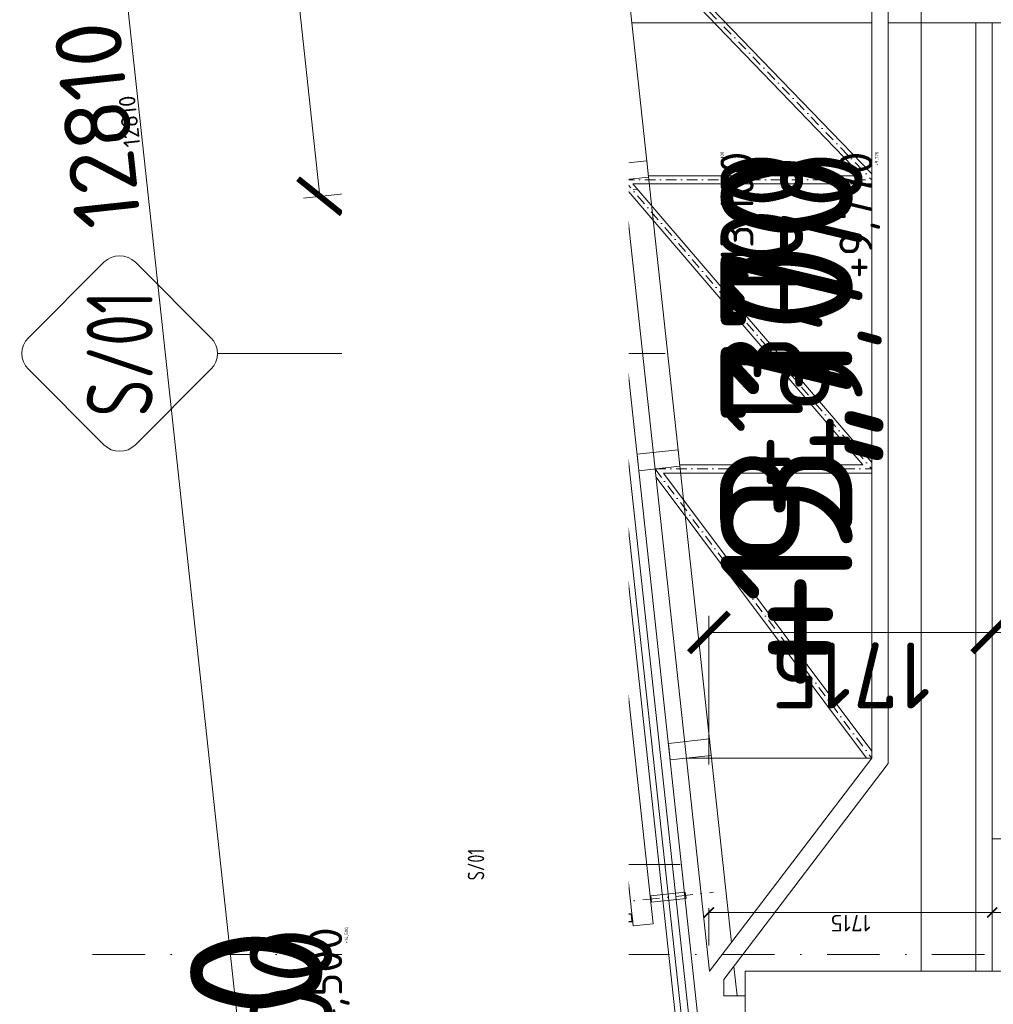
# Model space of a CAD drawing. Header units: millimetres. Extents: x -15830 to 4680139, y -28864 to 2281735.
# Tile 59 of 256: x 115737 to 121630, y 93982 to 99942. Entities that reach past the tile are written whole.
import ezdxf
from ezdxf import colors
from ezdxf.entities.mleader import LeaderData, LeaderLine
from ezdxf.enums import TextEntityAlignment as Align
from ezdxf.math import Vec2, Vec3

# ---------------------------------------------------------------- set-up
doc = ezdxf.new("R2010")
doc.units = ezdxf.units.MM
doc.linetypes.add('CENTERX2', pattern=[101.6, 63.5, -12.7, 12.7, -12.7])
doc.linetypes.add('DASHDOT', pattern=[25.4, 12.7, -6.35, 0, -6.35])
for name, color, linetype in [('0 @ 1', 7, 'Continuous'), ('0 @ 10', 7, 'Continuous'), ('0 @ 100', 7, 'Continuous'), ('0 @ 250 (1)', 7, 'Continuous'), ('0 @ 250 (2)', 7, 'Continuous'), ('0 @ 400', 7, 'Continuous'), ('NWT_UT_ZARIZENI', 4, 'Continuous')]:
    doc.layers.add(name, color=color, linetype=linetype)
for name, color, linetype, lineweight in [('A99_FVE_řez', 6, 'Continuous', 5), ('A99_N_kce-pohl', 1, 'Continuous', 9), ('A99_N_kce-rez-sil', 6, 'Continuous', 18), ('A99_N_koty-200', 5, 'Continuous', 5), ('A99_N_koty-200 @ 200', 5, 'Continuous', 5), ('A99_N_koty-200 @ 50', 5, 'Continuous', 5), ('A99_N_koty-200-vysk', 6, 'Continuous', 9), ('A99_N_sraf', 252, 'Continuous', 0), ('A99_N_txt-popis-50', 240, 'Continuous', 9), ('A99_N_txt-popis-50 @ 200', 240, 'Continuous', 9), ('A99_N_txt-popis-50 @ 50', 240, 'Continuous', 9), ('A99_N_znaceni 200', 5, 'Continuous', 5), ('A99_N_znaceni 50', 5, 'Continuous', 5), ('A99_S_kce-pohl', 7, 'Continuous', 5), ('A99_S_kce-rez-sil', 7, 'Continuous', 15), ('A99_S_osy', 1, 'CENTERX2', 5)]:
    doc.layers.add(name, color=color, linetype=linetype, lineweight=lineweight)
doc.styles.add('A99_kota', font='isocpeur.ttf', dxfattribs={"height": 2})
doc.styles.add('A99_popis', font='isocpeur.ttf')
doc.linetypes.add('IZOLACE', pattern='A,0.00254,-2.54,[134,ltypeshp.shx,S=2.54,R=0,X=-2.54,Y=0],-5.08,[134,ltypeshp.shx,S=2.54,R=180,X=2.54,Y=0],-2.54', length=10.16254)
doc.dimstyles.new('A99_kota_200 new', dxfattribs={"dimscale": 200, "dimtxt": 2, "dimasz": 1.2, "dimexe": 0.5, "dimexo": 1.5, "dimgap": 0.3, "dimtad": 1, "dimdec": 0, "dimzin": 3, "dimdsep": 46, "dimtxsty": 'A99_kota', "dimblk": 'ARCHTICK', "dimcen": 2.5, "dimazin": 2, "dimtfac": 0.75, "dimtdec": 0, "dimtmove": 2, "dimatfit": 0, "dimfxl": 0, "dimtolj": 1, "dimtzin": 0, "dimlwd": 5, "dimlwe": 5, "dimarcsym": 0})

# ---------------------------------------------------------------- blocks, each defined once
blk = doc.blocks.new('_ArchTick')
at = {"color": 0, "linetype": 'ByBlock', "const_width": 0.15}
blk.add_lwpolyline([(-0.5, -0.5), (0.5, 0.5)], dxfattribs=at)
blk = doc.blocks.new('*D353')
at = {"layer": 'A99_N_koty-200', "color": 0, "linetype": 'Continuous', "lineweight": 5, "transparency": 16777216}
for p, q in [((121624, 96233.3), (121624, 96333.3)), ((123124, 96233.3), (123124, 96333.3)), ((121624, 96233.3), (123124, 96233.3))]:
    blk.add_line(p, q, dxfattribs=at)
at = {"layer": 'Defpoints', "color": 0, "linetype": 'Continuous', "transparency": 16777216}
for p in [(121624, 96233.3), (123124, 96233.3), (123124, 96233.3)]:
    blk.add_point(p, dxfattribs=at)
at = {"layer": 'A99_N_koty-200', "color": 0, "linetype": 'Continuous', "lineweight": 5, "transparency": 16777216, "xscale": 240, "yscale": 240, "zscale": 240, "rotation": 180}
blk.add_blockref('_ArchTick', (121624, 96233.3), dxfattribs=at)
at = {"layer": 'A99_N_koty-200', "color": 0, "linetype": 'Continuous', "lineweight": 5, "transparency": 16777216, "xscale": 240, "yscale": 240, "zscale": 240}
blk.add_blockref('_ArchTick', (123124, 96233.3), dxfattribs=at)
at = {"layer": 'A99_N_koty-200', "color": 0, "linetype": 'Continuous', "transparency": 16777216, "insert": (122444, 95898.3), "char_height": 400, "attachment_point": 5, "rotation": 180, "style": 'A99_kota'}
blk.add_mtext('\\A1;1500', dxfattribs=at)
blk = doc.blocks.new('*D354')
at = {"layer": 'A99_N_koty-200', "color": 0, "linetype": 'Continuous', "lineweight": 5, "transparency": 16777216}
for p, q in [((121624, 94738.3), (121624, 94513.3)), ((123124, 94738.3), (123124, 94513.3)), ((121624, 94538.3), (123124, 94538.3))]:
    blk.add_line(p, q, dxfattribs=at)
at = {"layer": 'Defpoints', "color": 0, "linetype": 'Continuous', "transparency": 16777216}
for p in [(121624, 96233.3), (123124, 96233.3), (123124, 94538.3)]:
    blk.add_point(p, dxfattribs=at)
at = {"layer": 'A99_N_koty-200', "color": 0, "linetype": 'Continuous', "lineweight": 5, "transparency": 16777216, "xscale": 60, "yscale": 60, "zscale": 60, "rotation": 180}
blk.add_blockref('_ArchTick', (121624, 94538.3), dxfattribs=at)
at = {"layer": 'A99_N_koty-200', "color": 0, "linetype": 'Continuous', "lineweight": 5, "transparency": 16777216, "xscale": 60, "yscale": 60, "zscale": 60}
blk.add_blockref('_ArchTick', (123124, 94538.3), dxfattribs=at)
at = {"layer": 'A99_N_koty-200', "color": 0, "linetype": 'Continuous', "transparency": 16777216, "insert": (122374, 94473.3), "char_height": 100, "attachment_point": 5, "rotation": 180, "style": 'A99_kota'}
blk.add_mtext('\\A1;1500', dxfattribs=at)
blk = doc.blocks.new('*D357')
at = {"layer": 'A99_N_koty-200', "color": 0, "linetype": 'Continuous', "lineweight": 5, "transparency": 16777216}
for p, q in [((119909, 95433.3), (119909, 96333.3)), ((121624, 95433.3), (121624, 96333.3)), ((121624, 96233.3), (119909, 96233.3))]:
    blk.add_line(p, q, dxfattribs=at)
at = {"layer": 'Defpoints', "color": 0, "linetype": 'Continuous', "transparency": 16777216}
for p in [(119909, 96233.3), (119909, 93333.3), (121624, 93333.3)]:
    blk.add_point(p, dxfattribs=at)
at = {"layer": 'A99_N_koty-200', "color": 0, "linetype": 'Continuous', "lineweight": 5, "transparency": 16777216, "xscale": 240, "yscale": 240, "zscale": 240, "rotation": 180}
blk.add_blockref('_ArchTick', (119909, 96233.3), dxfattribs=at)
at = {"layer": 'A99_N_koty-200', "color": 0, "linetype": 'Continuous', "lineweight": 5, "transparency": 16777216, "xscale": 240, "yscale": 240, "zscale": 240}
blk.add_blockref('_ArchTick', (121624, 96233.3), dxfattribs=at)
at = {"layer": 'A99_N_koty-200', "color": 0, "linetype": 'Continuous', "transparency": 16777216, "insert": (120766.5, 95973.3), "char_height": 400, "attachment_point": 5, "rotation": 180, "style": 'A99_kota'}
blk.add_mtext('\\A1;1715', dxfattribs=at)
blk = doc.blocks.new('*D358')
at = {"layer": 'A99_N_koty-200', "color": 0, "linetype": 'Continuous', "lineweight": 5, "transparency": 16777216}
for p, q in [((119909, 94338.3), (119909, 94563.3)), ((121624, 94538.3), (119909, 94538.3)), ((121624, 94338.3), (121624, 94563.3))]:
    blk.add_line(p, q, dxfattribs=at)
at = {"layer": 'Defpoints', "color": 0, "linetype": 'Continuous', "transparency": 16777216}
for p in [(119909, 94538.3), (119909, 93333.3), (121624, 93333.3)]:
    blk.add_point(p, dxfattribs=at)
at = {"layer": 'A99_N_koty-200', "color": 0, "linetype": 'Continuous', "lineweight": 5, "transparency": 16777216, "xscale": 60, "yscale": 60, "zscale": 60, "rotation": 180}
blk.add_blockref('_ArchTick', (119909, 94538.3), dxfattribs=at)
at = {"layer": 'A99_N_koty-200', "color": 0, "linetype": 'Continuous', "lineweight": 5, "transparency": 16777216, "xscale": 60, "yscale": 60, "zscale": 60}
blk.add_blockref('_ArchTick', (121624, 94538.3), dxfattribs=at)
at = {"layer": 'A99_N_koty-200', "color": 0, "linetype": 'Continuous', "transparency": 16777216, "insert": (120766.5, 94473.3), "char_height": 100, "attachment_point": 5, "rotation": 180, "style": 'A99_kota'}
blk.add_mtext('\\A1;1715', dxfattribs=at)
blk = doc.blocks.new('*U60')
at = {"color": 0, "linetype": 'ByBlock', "lineweight": -2, "style": 'A99_kota'}
blk.add_attdef('POPIS', text='', height=2, rotation=360, dxfattribs=at).set_placement((9.2, 5.85), align=Align.BOTTOM_RIGHT)
blk.add_attdef('VYSKA', text='', height=2, rotation=360, dxfattribs=at).set_placement((9.2, 4.6), align=Align.TOP_RIGHT)
blk = doc.blocks.new('*U748')
at = {"layer": 'A99_N_koty-200-vysk', "lineweight": 5}
ref = blk.add_blockref('*U60', (118394, 106993.3), dxfattribs=dict(at, xscale=200, yscale=200, zscale=200, rotation=90.00000000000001))
ref.add_attrib('VYSKA', '+14,500', dxfattribs={"layer": '0 @ 400', "color": 0, "linetype": 'ByBlock', "lineweight": -2, "height": 800, "rotation": 90, "style": 'A99_kota'}).set_placement((116768.7, 94448.3), align=Align.TOP_RIGHT)
ref = blk.add_blockref('*U60', (118394, 106993.3), dxfattribs=dict(at, xscale=200, yscale=200, zscale=200, rotation=90.00000000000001))
ref.add_attrib('VYSKA', '+14,500', dxfattribs={"layer": '0 @ 250 (1)', "color": 0, "linetype": 'ByBlock', "lineweight": -2, "height": 500, "rotation": 90, "style": 'A99_kota'}).set_placement((117128.7, 94448.3), align=Align.TOP_RIGHT)
ref = blk.add_blockref('*U60', (118394, 106993.3), dxfattribs=dict(at, xscale=200, yscale=200, zscale=200, rotation=90.00000000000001))
ref.add_attrib('VYSKA', '+14,500', dxfattribs={"layer": '0 @ 250 (2)', "color": 0, "linetype": 'ByBlock', "lineweight": -2, "height": 500, "rotation": 90, "style": 'A99_kota'}).set_placement((117128.7, 94448.3), align=Align.TOP_RIGHT)
ref = blk.add_blockref('*U60', (118394, 106993.3), dxfattribs=dict(at, xscale=200, yscale=200, zscale=200, rotation=90.00000000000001))
ref.add_attrib('VYSKA', '+14,500', dxfattribs={"layer": '0 @ 100', "color": 0, "linetype": 'ByBlock', "lineweight": -2, "height": 200, "rotation": 90, "style": 'A99_kota'}).set_placement((117488.7, 94448.3), align=Align.TOP_RIGHT)
ref = blk.add_blockref('*U60', (118394, 106993.3), dxfattribs=dict(at, xscale=200, yscale=200, zscale=200, rotation=90.00000000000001))
ref.add_attrib('VYSKA', '+14,500', dxfattribs={"layer": '0 @ 1', "color": 0, "linetype": 'ByBlock', "lineweight": -2, "height": 2, "rotation": 90, "style": 'A99_kota'}).set_placement((117726.3, 94448.3), align=Align.TOP_RIGHT)
ref = blk.add_blockref('*U60', (118394, 106993.3), dxfattribs=dict(at, xscale=200, yscale=200, zscale=200, rotation=90.00000000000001))
ref.add_attrib('VYSKA', '+14,500', dxfattribs={"layer": '0 @ 10', "color": 0, "linetype": 'ByBlock', "lineweight": -2, "height": 20, "rotation": 90, "style": 'A99_kota'}).set_placement((117704.7, 94448.3), align=Align.TOP_RIGHT)
blk = doc.blocks.new('*U64')
at = {"color": 0, "linetype": 'ByBlock', "lineweight": -2, "style": 'A99_kota'}
blk.add_attdef('POPIS', text='', height=2, rotation=360, dxfattribs=at).set_placement((9.2, 5.5), align=Align.BOTTOM_RIGHT)
blk.add_attdef('VYSKA', text='', height=2, rotation=360, dxfattribs=at).set_placement((9.2, 4.25), align=Align.TOP_RIGHT)
blk = doc.blocks.new('*U750')
at = {"layer": 'A99_N_koty-200-vysk', "lineweight": 5}
ref = blk.add_blockref('*U64', (123124, 89843.3), dxfattribs=dict(at, xscale=200, yscale=200, zscale=200, rotation=90.00000000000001))
ref.add_attrib('VYSKA', '+9,770', dxfattribs={"layer": '0 @ 250 (1)', "color": 0, "linetype": 'ByBlock', "lineweight": -2, "height": 500, "rotation": 90, "style": 'A99_kota'}).set_placement((120338.7, 99143.3), align=Align.TOP_RIGHT)
ref = blk.add_blockref('*U64', (123124, 89843.3), dxfattribs=dict(at, xscale=200, yscale=200, zscale=200, rotation=90.00000000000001))
ref.add_attrib('VYSKA', '+9,770', dxfattribs={"layer": '0 @ 250 (2)', "color": 0, "linetype": 'ByBlock', "lineweight": -2, "height": 500, "rotation": 90, "style": 'A99_kota'}).set_placement((120338.7, 99143.3), align=Align.TOP_RIGHT)
ref = blk.add_blockref('*U64', (123124, 89843.3), dxfattribs=dict(at, xscale=200, yscale=200, zscale=200, rotation=90.00000000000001))
ref.add_attrib('VYSKA', '+9,770', dxfattribs={"layer": '0 @ 100', "color": 0, "linetype": 'ByBlock', "lineweight": -2, "height": 200, "rotation": 90, "style": 'A99_kota'}).set_placement((120698.7, 99143.3), align=Align.TOP_RIGHT)
ref = blk.add_blockref('*U64', (123124, 89843.3), dxfattribs=dict(at, xscale=200, yscale=200, zscale=200, rotation=90.00000000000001))
ref.add_attrib('VYSKA', '+9,770', dxfattribs={"layer": '0 @ 10', "color": 0, "linetype": 'ByBlock', "lineweight": -2, "height": 20, "rotation": 90, "style": 'A99_kota'}).set_placement((120914.7, 99143.3), align=Align.TOP_RIGHT)
ref = blk.add_blockref('*U64', (123124, 89843.3), dxfattribs=dict(at, xscale=200, yscale=200, zscale=200, rotation=90.00000000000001))
ref.add_attrib('VYSKA', '+9,770', dxfattribs={"layer": '0 @ 1', "color": 0, "linetype": 'ByBlock', "lineweight": -2, "height": 2, "rotation": 90, "style": 'A99_kota'}).set_placement((120936.3, 99143.3), align=Align.TOP_RIGHT)
ref = blk.add_blockref('*U64', (123124, 89843.3), dxfattribs=dict(at, xscale=200, yscale=200, zscale=200, rotation=90.00000000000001))
ref.add_attrib('VYSKA', '+9,770', dxfattribs={"layer": '0 @ 400', "color": 0, "linetype": 'ByBlock', "lineweight": -2, "height": 800, "rotation": 90, "style": 'A99_kota'}).set_placement((119978.7, 99143.3), align=Align.TOP_RIGHT)
blk = doc.blocks.new('*U35')
at = {"color": 0, "linetype": 'ByBlock', "lineweight": -2, "style": 'A99_kota'}
for tag, p in [('VYSKA', (9.2, 7.75)), ('POPIS', (9.2, 4.5))]:
    blk.add_attdef(tag, text='', height=2, dxfattribs=at).set_placement(p, align=Align.TOP_RIGHT)
blk = doc.blocks.new('*U752')
at = {"layer": 'A99_N_koty-200-vysk', "lineweight": 5}
ref = blk.add_blockref('*U35', (119794, 89843.3), dxfattribs=dict(at, xscale=200, yscale=200, zscale=200, rotation=90.00000000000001))
ref.add_attrib('VYSKA', '+13,100', dxfattribs={"layer": '0 @ 1', "color": 0, "linetype": 'ByBlock', "lineweight": -2, "height": 2, "rotation": 90, "style": 'A99_kota'}).set_placement((119979.2, 99143.3), align=Align.TOP_RIGHT)
ref = blk.add_blockref('*U35', (119794, 89843.3), dxfattribs=dict(at, xscale=200, yscale=200, zscale=200, rotation=90.00000000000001))
ref.add_attrib('VYSKA', '+13,100', dxfattribs={"layer": '0 @ 10', "color": 0, "linetype": 'ByBlock', "lineweight": -2, "height": 20, "rotation": 90, "style": 'A99_kota'}).set_placement((119979.2, 99143.3), align=Align.TOP_RIGHT)
ref = blk.add_blockref('*U35', (119794, 89843.3), dxfattribs=dict(at, xscale=200, yscale=200, zscale=200, rotation=90.00000000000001))
ref.add_attrib('VYSKA', '+13,100', dxfattribs={"layer": '0 @ 100', "color": 0, "linetype": 'ByBlock', "lineweight": -2, "height": 200, "rotation": 90, "style": 'A99_kota'}).set_placement((119979.2, 99143.3), align=Align.TOP_RIGHT)
ref = blk.add_blockref('*U35', (119794, 89843.3), dxfattribs=dict(at, xscale=200, yscale=200, zscale=200, rotation=90.00000000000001))
ref.add_attrib('VYSKA', '+13,100', dxfattribs={"layer": '0 @ 250 (1)', "color": 0, "linetype": 'ByBlock', "lineweight": -2, "height": 500, "rotation": 90, "style": 'A99_kota'}).set_placement((119979.2, 99143.3), align=Align.TOP_RIGHT)
ref = blk.add_blockref('*U35', (119794, 89843.3), dxfattribs=dict(at, xscale=200, yscale=200, zscale=200, rotation=90.00000000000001))
ref.add_attrib('VYSKA', '+13,100', dxfattribs={"layer": '0 @ 250 (2)', "color": 0, "linetype": 'ByBlock', "lineweight": -2, "height": 500, "rotation": 90, "style": 'A99_kota'}).set_placement((119979.2, 99143.3), align=Align.TOP_RIGHT)
ref = blk.add_blockref('*U35', (119794, 89843.3), dxfattribs=dict(at, xscale=200, yscale=200, zscale=200, rotation=90.00000000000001))
ref.add_attrib('VYSKA', '+13,100', dxfattribs={"layer": '0 @ 400', "color": 0, "linetype": 'ByBlock', "lineweight": -2, "height": 800, "rotation": 90, "style": 'A99_kota'}).set_placement((119979.2, 99143.3), align=Align.TOP_RIGHT)
blk = doc.blocks.new('*U48')
at = {"color": 0}
for p, q in [((-0.721, 4.139), (-4.149, 0.711)), ((4.139, 0.711), (0.711, 4.139)), ((-4.149, -0.721), (-0.721, -4.149)), ((0.711, -4.149), (4.139, -0.721)), ((-0.005, -4.445), (-0.005, -24.78))]:
    blk.add_line(p, q, dxfattribs=at)
for centre, start, end in [((-0.005, 3.424), 45, 135), ((-3.433, -0.005), 135, 225), ((3.424, -0.005), 315, 45), ((-0.005, -3.433), 225, 315)]:
    blk.add_arc(centre, 1.012, start, end, dxfattribs=at)
at = {"color": 0, "linetype": 'ByBlock', "style": 'A99_popis', "width": 0.953108}
blk.add_attdef('SKLADBA', text='', height=3, rotation=0.0103, dxfattribs=at).set_placement((-2.863, -1.506), (2.855, -1.505), align=Align.FIT)
blk = doc.blocks.new('*U63')
at = {"color": 0}
for p, q in [((-0.72, 4.14), (-4.15, 0.71)), ((4.14, 0.71), (0.71, 4.14)), ((-4.15, -0.72), (-0.72, -4.15)), ((0.71, -4.15), (4.14, -0.72)), ((0, -4.45), (0, -37.06))]:
    blk.add_line(p, q, dxfattribs=at)
for centre, start, end in [((0, 3.42), 45, 135), ((-3.43, 0), 135, 225), ((3.42, 0), 315, 45), ((0, -3.43), 225, 315)]:
    blk.add_arc(centre, 1.01, start, end, dxfattribs=at)
at = {"color": 0, "linetype": 'ByBlock', "style": 'A99_popis', "width": 0.953108}
blk.add_attdef('SKLADBA', text='', height=3, rotation=0.0103, dxfattribs=at).set_placement((-2.86, -1.51), (2.86, -1.5), align=Align.FIT)
blk = doc.blocks.new('*D554')
at = {"layer": 'A99_N_koty-200', "color": 0, "linetype": 'Continuous', "lineweight": 5, "transparency": 16777216}
for p, q in [((117791.6, 104109), (116896.8, 104012)), ((117554.3, 98872.9), (116996.2, 104022.8)), ((118349.6, 98959.1), (117454.9, 98862.2))]:
    blk.add_line(p, q, dxfattribs=at)
at = {"layer": 'Defpoints', "color": 0, "linetype": 'Continuous', "transparency": 16777216}
for p in [(118591.9, 104195.7), (116996.2, 104022.8), (119184.7, 99049.6)]:
    blk.add_point(p, dxfattribs=at)
at = {"layer": 'A99_N_koty-200', "color": 0, "linetype": 'Continuous', "lineweight": 5, "transparency": 16777216, "xscale": 240, "yscale": 240, "zscale": 240}
for p, rotation in [((116996.2, 104022.8), 96.1848103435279), ((117554.3, 98872.9), 276.1848103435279)]:
    blk.add_blockref('_ArchTick', p, dxfattribs=dict(at, rotation=rotation))
at = {"layer": 'A99_N_koty-200', "color": 0, "linetype": 'Continuous', "transparency": 16777216, "insert": (117016.8, 101419.8), "char_height": 400, "attachment_point": 5, "rotation": 96.18481, "style": 'A99_kota'}
blk.add_mtext('\\A1;5180', dxfattribs=at)
blk = doc.blocks.new('*D555')
at = {"layer": 'A99_N_koty-200', "color": 0, "linetype": 'Continuous', "lineweight": 5, "transparency": 16777216}
for p, q in [((117195, 104044.3), (116971.4, 104020.1)), ((117554.3, 98872.9), (116996.2, 104022.8)), ((117753.1, 98894.5), (117529.4, 98870.2))]:
    blk.add_line(p, q, dxfattribs=at)
at = {"layer": 'Defpoints', "color": 0, "linetype": 'Continuous', "transparency": 16777216}
for p in [(118591.9, 104195.7), (116996.2, 104022.8), (119184.7, 99049.6)]:
    blk.add_point(p, dxfattribs=at)
at = {"layer": 'A99_N_koty-200', "color": 0, "linetype": 'Continuous', "lineweight": 5, "transparency": 16777216, "xscale": 60, "yscale": 60, "zscale": 60}
for p, rotation in [((116996.2, 104022.8), 96.1848103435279), ((117554.3, 98872.9), 276.1848103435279)]:
    blk.add_blockref('_ArchTick', p, dxfattribs=dict(at, rotation=rotation))
at = {"layer": 'A99_N_koty-200', "color": 0, "linetype": 'Continuous', "transparency": 16777216, "insert": (117210.6, 101440.9), "char_height": 100, "attachment_point": 5, "rotation": 96.18481, "style": 'A99_kota'}
blk.add_mtext('\\A1;5180', dxfattribs=at)
blk = doc.blocks.new('*D638')
at = {"layer": 'A99_N_koty-200', "color": 0, "linetype": 'Continuous', "lineweight": 5, "transparency": 16777216}
for p, q in [((116571.3, 105787.3), (115676.5, 105690.3)), ((117156, 92965.6), (115775.9, 105701.1)), ((117951.3, 93051.8), (117056.6, 92954.9))]:
    blk.add_line(p, q, dxfattribs=at)
at = {"layer": 'Defpoints', "color": 0, "linetype": 'Continuous', "transparency": 16777216}
for p in [(117573.8, 105895.9), (115775.9, 105701.1), (118953.9, 93160.5)]:
    blk.add_point(p, dxfattribs=at)
at = {"layer": 'A99_N_koty-200', "color": 0, "linetype": 'Continuous', "lineweight": 5, "transparency": 16777216, "xscale": 240, "yscale": 240, "zscale": 240}
for p, rotation in [((115775.9, 105701.1), 96.1848103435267), ((117156, 92965.6), 276.1848103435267)]:
    blk.add_blockref('_ArchTick', p, dxfattribs=dict(at, rotation=rotation))
at = {"layer": 'A99_N_koty-200', "color": 0, "linetype": 'Continuous', "transparency": 16777216, "insert": (116207.5, 99305.4), "char_height": 400, "attachment_point": 5, "rotation": 96.18481, "style": 'A99_kota'}
blk.add_mtext('\\A1;12810', dxfattribs=at)
blk = doc.blocks.new('*D639')
at = {"layer": 'A99_N_koty-200', "color": 0, "linetype": 'Continuous', "lineweight": 5, "transparency": 16777216}
for p, q in [((115974.7, 105722.6), (115751.1, 105698.4)), ((117156, 92965.6), (115775.9, 105701.1)), ((117354.8, 92987.2), (117131.2, 92962.9))]:
    blk.add_line(p, q, dxfattribs=at)
at = {"layer": 'Defpoints', "color": 0, "linetype": 'Continuous', "transparency": 16777216}
for p in [(117573.8, 105895.9), (115775.9, 105701.1), (118953.9, 93160.5)]:
    blk.add_point(p, dxfattribs=at)
at = {"layer": 'A99_N_koty-200', "color": 0, "linetype": 'Continuous', "lineweight": 5, "transparency": 16777216, "xscale": 60, "yscale": 60, "zscale": 60}
for p, rotation in [((115775.9, 105701.1), 96.1848103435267), ((117156, 92965.6), 276.1848103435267)]:
    blk.add_blockref('_ArchTick', p, dxfattribs=dict(at, rotation=rotation))
at = {"layer": 'A99_N_koty-200', "color": 0, "linetype": 'Continuous', "transparency": 16777216, "insert": (116401.3, 99326.4), "char_height": 100, "attachment_point": 5, "rotation": 96.18481, "style": 'A99_kota'}
blk.add_mtext('\\A1;12810', dxfattribs=at)
blk = doc.blocks.new('*U727')
at = {"layer": 'A99_N_koty-200 @ 200', "linetype": 'Continuous'}
dim = blk.add_linear_dim(base=(123124, 96233.3), p1=(121624, 96233.3), p2=(123124, 96233.3), angle=180, dimstyle='A99_kota_200 new', override={"dimscale": 200, "dimtix": 1, "dimtofl": 1, "dimtmove": 2, "dimatfit": 0}, dxfattribs=at)
dim.commit()
dim.dimension.update_dxf_attribs({"geometry": '*D353', "text_midpoint": (122444, 95898.3), "dimtype": 128})
at = {"layer": 'A99_N_koty-200 @ 50', "linetype": 'Continuous'}
dim = blk.add_linear_dim(base=(123124, 94538.3), p1=(121624, 96233.3), p2=(123124, 96233.3), angle=180, dimstyle='A99_kota_200 new', override={"dimscale": 50, "dimtix": 1, "dimtofl": 1, "dimtmove": 2, "dimatfit": 0}, dxfattribs=at)
dim.commit()
dim.dimension.update_dxf_attribs({"geometry": '*D354', "text_midpoint": (122374, 94473.3)})
blk = doc.blocks.new('*U729')
at = {"layer": 'A99_N_koty-200 @ 200', "linetype": 'Continuous'}
dim = blk.add_linear_dim(base=(119909, 96233.3), p1=(121624, 93333.3), p2=(119909, 93333.3), angle=180, dimstyle='A99_kota_200 new', override={"dimscale": 200, "dimtix": 1, "dimtofl": 1, "dimtmove": 2, "dimatfit": 0}, dxfattribs=at)
dim.commit()
dim.dimension.update_dxf_attribs({"geometry": '*D357', "text_midpoint": (120766.5, 95973.3)})
at = {"layer": 'A99_N_koty-200 @ 50', "linetype": 'Continuous'}
dim = blk.add_linear_dim(base=(119909, 94538.3), p1=(121624, 93333.3), p2=(119909, 93333.3), angle=180, dimstyle='A99_kota_200 new', override={"dimscale": 50, "dimtix": 1, "dimtofl": 1, "dimtmove": 2, "dimatfit": 0}, dxfattribs=at)
dim.commit()
dim.dimension.update_dxf_attribs({"geometry": '*D358', "text_midpoint": (120766.5, 94473.3)})
blk = doc.blocks.new('*U896')
at = {"layer": 'A99_N_koty-200 @ 200', "linetype": 'Continuous'}
dim = blk.add_linear_dim(base=(116996.2, 104022.8), p1=(119184.7, 99049.6), p2=(118591.9, 104195.7), angle=96.18481, dimstyle='A99_kota_200 new', override={"dimscale": 200, "dimtix": 1, "dimtofl": 1, "dimtmove": 2, "dimatfit": 0}, dxfattribs=at)
dim.commit()
dim.dimension.update_dxf_attribs({"geometry": '*D554', "text_midpoint": (117016.8, 101419.8)})
at = {"layer": 'A99_N_koty-200 @ 50', "linetype": 'Continuous'}
dim = blk.add_linear_dim(base=(116996.2, 104022.8), p1=(119184.7, 99049.6), p2=(118591.9, 104195.7), angle=96.18481, dimstyle='A99_kota_200 new', override={"dimscale": 50, "dimtix": 1, "dimtofl": 1, "dimtmove": 2, "dimatfit": 0}, dxfattribs=at)
dim.commit()
dim.dimension.update_dxf_attribs({"geometry": '*D555', "text_midpoint": (117210.6, 101440.9)})
blk = doc.blocks.new('*U926')
at = {"layer": 'A99_N_txt-popis-50 @ 50', "lineweight": 9}
ml = blk.add_multileader_mtext('Standard', dxfattribs=at)
ml.set_content('\\A1;{\\C256;odvodňovací systém \\Pbude součásti \\Pdodávky opláštění}', color=1, style='A99_popis')
ml.set_leader_properties(color=256, linetype='ByLayer', lineweight=-1)
ml.build(insert=Vec2(0, 0))
ml.multileader.update_dxf_attribs({"dogleg_length": 1, "arrow_head_size": 75, "scale": 50})
ctx = ml.context
ctx.base_point, ctx.scale, ctx.char_height, ctx.arrow_head_size, ctx.landing_gap_size, ctx.plane_origin, ctx.plane_x_axis, ctx.plane_y_axis = Vec3(118618.1, 91672), 50, 100, 75, 62.5, Vec3(122104.1, 85760.8), Vec3(0, 1), Vec3(-1, 0)
notes = []
notes.append((ctx, [(1, (1, 1, 0), (118618.1, 93153.3), (0, -1), 146.2, [(0, [(119864.3, 93153.3)], 0, [])])]))
ctx.mtext.insert, ctx.mtext.text_direction, ctx.mtext.rotation, ctx.mtext.width, ctx.mtext.defined_height, ctx.mtext.flow_direction = Vec3(118553.1, 91734.5), Vec3(0, 1), 1.570796, 1255, 15.9, 5
ctx.mtext.has_bg_fill, ctx.mtext.bg_color, ctx.mtext.bg_scale_factor, ctx.mtext.bg_transparency, ctx.mtext.use_window_bg_color = 1, -1073741824, 1, 0, 1
for ctx, leaders in notes:
    for number, flags, end, landing, length, lines in leaders:
        leader = LeaderData()
        leader.index, (leader.has_last_leader_line, leader.has_dogleg_vector, leader.attachment_direction) = number, flags
        leader.last_leader_point, leader.dogleg_vector, leader.dogleg_length = Vec3(end), Vec3(landing), length
        for number, points, colour, breaks in lines:
            line = LeaderLine()
            line.index, line.vertices, line.color, line.breaks = number, Vec3.list(points), colors.encode_raw_color(colour), breaks
            leader.lines.append(line)
        ctx.leaders.append(leader)
at = {"layer": 'A99_N_txt-popis-50 @ 200', "lineweight": 9}
ml = blk.add_multileader_mtext('Standard', dxfattribs=at)
ml.set_content('\\A1;{\\C256;odvodňovací systém \\Pbude součásti \\Pdodávky opláštění}', color=1, style='A99_popis')
ml.set_leader_properties(color=256, linetype='ByLayer', lineweight=-1)
ml.build(insert=Vec2(0, 0))
ml.multileader.update_dxf_attribs({"dogleg_length": 1, "arrow_head_size": 300, "scale": 200})
ctx = ml.context
ctx.base_point, ctx.scale, ctx.char_height, ctx.arrow_head_size, ctx.landing_gap_size, ctx.plane_origin, ctx.plane_x_axis, ctx.plane_y_axis = Vec3(117949, 82248.3), 200, 400, 300, 250, Vec3(122104.1, 85760.8), Vec3(0, 1), Vec3(-1, 0)
notes = []
notes.append((ctx, [(1, (1, 1, 0), (117949, 92478.3), (0, -1), 4890, [(0, [(119864.3, 93153.3)], 0, [])])]))
ctx.mtext.insert, ctx.mtext.text_direction, ctx.mtext.rotation, ctx.mtext.width, ctx.mtext.defined_height, ctx.mtext.flow_direction = Vec3(117689, 82498.3), Vec3(0, 1), 1.570796, 5020, 63.5, 5
ctx.mtext.has_bg_fill, ctx.mtext.bg_color, ctx.mtext.bg_scale_factor, ctx.mtext.bg_transparency, ctx.mtext.use_window_bg_color = 1, -1073741824, 1, 0, 1
for ctx, leaders in notes:
    for number, flags, end, landing, length, lines in leaders:
        leader = LeaderData()
        leader.index, (leader.has_last_leader_line, leader.has_dogleg_vector, leader.attachment_direction) = number, flags
        leader.last_leader_point, leader.dogleg_vector, leader.dogleg_length = Vec3(end), Vec3(landing), length
        for number, points, colour, breaks in lines:
            line = LeaderLine()
            line.index, line.vertices, line.color, line.breaks = number, Vec3.list(points), colors.encode_raw_color(colour), breaks
            leader.lines.append(line)
        ctx.leaders.append(leader)
blk = doc.blocks.new('*U931')
at = {"layer": 'A99_N_koty-200 @ 200', "linetype": 'Continuous'}
dim = blk.add_linear_dim(base=(115775.9, 105701.1), p1=(118953.9, 93160.5), p2=(117573.8, 105895.9), angle=96.18481, dimstyle='A99_kota_200 new', override={"dimscale": 200, "dimtix": 1, "dimtofl": 1, "dimtmove": 2, "dimatfit": 0}, dxfattribs=at)
dim.commit()
dim.dimension.update_dxf_attribs({"geometry": '*D638', "text_midpoint": (116207.5, 99305.4)})
at = {"layer": 'A99_N_koty-200 @ 50', "linetype": 'Continuous'}
dim = blk.add_linear_dim(base=(115775.9, 105701.1), p1=(118953.9, 93160.5), p2=(117573.8, 105895.9), angle=96.18481, dimstyle='A99_kota_200 new', override={"dimscale": 50, "dimtix": 1, "dimtofl": 1, "dimtmove": 2, "dimatfit": 0}, dxfattribs=at)
dim.commit()
dim.dimension.update_dxf_attribs({"geometry": '*D639', "text_midpoint": (116401.3, 99326.4)})

msp = doc.modelspace()

# ---------------------------------------------------------------- linework, layer by layer
at = {"layer": 'A99_FVE_řez', "lineweight": 5, "ltscale": 2}
for points in [[(119451.123, 94456.583), (118211.084, 105899.59), (118330.386, 105912.518), (119570.425, 94469.511)], [(119099.929, 94448.701), (117870.663, 105792.29), (117840.838, 105789.058), (119070.103, 94445.469)], [(118462.204, 100055.127), (118452.262, 100054.05), (118516.904, 99457.542), (118526.845, 99458.619)], [(118529.808, 99431.279), (118519.866, 99430.202), (118584.508, 98833.694), (118594.45, 98834.772)], [(118582.92, 99266.04), (118576.455, 99325.69), (118596.339, 99327.845), (118595.8, 99332.816), (118570.946, 99330.123), (118578.487, 99260.53), (118921.479, 99297.699), (118925.789, 99257.932), (118905.905, 99255.777), (118906.444, 99250.806), (118931.298, 99253.499), (118925.911, 99303.208), (118582.92, 99266.04)], [(118662.862, 98203.468), (118652.92, 98202.39), (118588.279, 98798.898), (118598.22, 98799.975)], [(118730.466, 97579.62), (118720.524, 97578.543), (118655.883, 98175.05), (118665.825, 98176.128)], [(118755.297, 97675.352), (118748.833, 97735.003), (118768.716, 97737.158), (118768.178, 97742.129), (118743.323, 97739.435), (118750.865, 97669.843), (119093.857, 97707.012), (119098.166, 97667.244), (119078.282, 97665.09), (119078.821, 97660.119), (119103.676, 97662.812), (119098.289, 97712.521), (118755.297, 97675.352)], [(118798.878, 96948.316), (118788.937, 96947.239), (118724.295, 97543.746), (118734.237, 97544.824)], [(118866.483, 96324.468), (118856.541, 96323.391), (118791.899, 96919.899), (118801.841, 96920.976)], [(118934.356, 95698.135), (118924.414, 95697.058), (118859.773, 96293.565), (118869.715, 96294.643)], [(118927.674, 96084.665), (118921.21, 96144.316), (118941.094, 96146.47), (118940.555, 96151.441), (118915.7, 96148.748), (118923.242, 96079.155), (119266.234, 96116.324), (119270.543, 96076.557), (119250.66, 96074.402), (119251.198, 96069.431), (119276.053, 96072.125), (119270.666, 96121.834), (118927.674, 96084.665)], [(119001.96, 95074.287), (118992.018, 95073.21), (118927.377, 95669.718), (118937.319, 95670.795)], [(119069.834, 94447.954), (119059.892, 94446.877), (118995.251, 95043.385), (119005.192, 95044.462)], [(119100.051, 94493.978), (119093.587, 94553.628), (119113.471, 94555.783), (119112.932, 94560.754), (119088.078, 94558.061), (119095.619, 94488.468), (119438.611, 94525.637), (119442.921, 94485.87), (119423.037, 94483.715), (119423.576, 94478.744), (119448.43, 94481.438), (119443.043, 94531.147), (119100.051, 94493.978)]]:
    msp.add_lwpolyline(points, close=True, dxfattribs=at)
at = {"layer": 'A99_FVE_řez', "linetype": 'DASHDOT', "lineweight": 5, "ltscale": 8}
for points in [[(118844.667, 98847.679), (119475.971, 98916.091)], [(119305.871, 94591.721), (119937.175, 94660.133)]]:
    msp.add_lwpolyline(points, dxfattribs=at)
at = {"layer": 'A99_FVE_řez', "lineweight": 5}
for points in [[(119096.028, 98895.035), (119100.338, 98855.268), (119309.115, 98877.893), (119304.806, 98917.66)], [(119561.541, 94599.31), (119557.232, 94639.077), (119766.009, 94661.701), (119770.319, 94621.934)]]:
    msp.add_lwpolyline(points, close=True, dxfattribs=at)
at = {"layer": 'A99_N_kce-pohl'}
for p, q in [((121623.95, 94983.252), (121623.95, 99923.252)), ((123123.95, 94983.252), (121623.95, 94983.252))]:
    msp.add_line(p, q, dxfattribs=at)
at = {"layer": 'A99_N_kce-rez-sil', "lineweight": 5}
for p, q in [((119149.863, 99046.579), (118591.871, 104195.697)), ((118626.667, 104199.467), (119184.739, 99049.617)), ((118666.435, 104203.777), (119224.506, 99053.927)), ((119778.581, 93244.809), (119149.863, 99046.579))]:
    msp.add_line(p, q, dxfattribs=at)
at = {"layer": 'A99_N_kce-rez-sil'}
for p, q in [((119813.377, 93248.58), (119184.739, 99049.617)), ((119904.176, 93338.888), (119284.077, 99061.123))]:
    msp.add_line(p, q, dxfattribs=at)
at = {"layer": 'A99_N_kce-rez-sil', "lineweight": 5}
msp.add_lwpolyline([(119184.739, 99049.617), (119149.943, 99045.847)], dxfattribs=at)
at = {"layer": 'A99_N_kce-rez-sil'}
msp.add_lwpolyline([(119184.739, 99049.617), (119284.157, 99060.391)], dxfattribs=at)
at = {"layer": 'A99_N_sraf', "color": 1, "linetype": 'IZOLACE', "lineweight": 0, "ltscale": 3}
msp.add_lwpolyline([(119849.496, 93332.962), (119229.398, 99055.197)], dxfattribs=at)
at = {"layer": 'A99_S_kce-pohl'}
for p, q in [((121193.95, 94183.252), (121193.95, 117783.252)), ((120993.95, 95438.767), (120993.95, 116527.737)), ((120893.95, 95472.478), (120893.95, 116494.026)), ((119913.261, 94183.252), (118634.536, 105983.252)), ((120045.391, 94356.256), (118785.407, 105983.315)), ((118726.085, 104210.241), (119284.157, 99060.391)), ((119209.022, 100681.931), (120835.069, 98997.478)), ((119263.509, 100697.478), (120893.95, 99008.474)), ((119441.531, 99923.252), (120893.95, 99923.252)), ((120993.95, 99923.252), (125033.95, 99923.252)), ((121523.95, 99923.252), (121523.95, 94183.252)), ((121623.95, 99923.252), (121623.95, 94183.252)), ((119542.438, 98997.478), (120835.069, 98997.478)), ((119448.617, 98947.478), (120893.95, 98947.478)), ((119448.617, 98947.478), (120893.95, 97260.898)), ((119399.035, 98928.497), (120839.602, 97247.478)), ((119732.079, 97247.478), (120839.602, 97247.478)), ((119589.196, 97173.701), (120862.721, 95472.478)), ((119633.854, 97197.478), (120893.95, 97197.478)), ((119633.854, 97197.478), (120893.95, 95514.195)), ((119773.552, 95472.478), (120893.95, 95472.478)), ((120893.95, 95472.478), (119913.261, 94183.252)), ((120893.95, 95472.478), (119913.261, 94183.252)), ((120993.95, 95438.767), (120000.057, 94132.183)), ((120079.81, 94033.252), (120060.481, 94211.617)), ((120128.768, 94183.252), (125033.95, 94183.252)), ((120000.057, 94033.252), (120000.057, 94132.183)), ((120128.768, 94033.252), (120000.057, 94033.252))]:
    msp.add_line(p, q, dxfattribs=at)
at = {"layer": 'A99_S_kce-pohl', "linetype": 'DASHDOT', "ltscale": 5}
for p, q in [((119204.628, 100722.478), (120893.95, 98972.478)), ((119394.269, 98972.478), (120893.95, 98972.478)), ((119394.269, 98972.478), (120893.95, 97222.478)), ((119583.91, 97222.478), (120893.95, 97222.478)), ((119583.91, 97222.478), (120893.95, 95472.478))]:
    msp.add_line(p, q, dxfattribs=at)
at = {"layer": 'A99_S_kce-pohl'}
msp.add_lwpolyline([(120128.768, 93683.252), (120128.768, 94183.252)], dxfattribs=at)
at = {"layer": 'A99_S_kce-rez-sil', "lineweight": 20}
for points in [[(119284.077, 99061.123), (119532.622, 99088.057), (119543.396, 98988.639), (119294.851, 98961.705)], [(119473.719, 97311.123), (119722.264, 97338.057), (119733.037, 97238.639), (119484.492, 97211.705)]]:
    msp.add_lwpolyline(points, close=True, dxfattribs=at)
at = {"layer": 'A99_S_kce-rez-sil', "linetype": 'Continuous', "flags": 128}
msp.add_lwpolyline([(119663.36, 95561.123), (119911.905, 95588.057), (119922.679, 95488.639), (119674.134, 95461.705)], close=True, dxfattribs=at)
at = {"layer": 'A99_S_osy', "linetype": 'DASHDOT', "lineweight": 5, "ltscale": 25}
msp.add_lwpolyline([(136183.768, 94283.252), (116163.768, 94283.252)], dxfattribs=at)

# ---------------------------------------------------------------- block references
at = {"layer": 'A99_N_koty-200'}
for name in ['*U896', '*U729', '*U727']:
    msp.add_blockref(name, (0, 0), dxfattribs=at)
at = {"layer": 'A99_N_znaceni 200', "lineweight": 5}
ref = msp.add_blockref('*U48', (116341.689, 97921.679), dxfattribs=dict(at, xscale=133.3, yscale=133.3, zscale=133.3, rotation=89.99999999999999))
ref.add_attrib('SKLADBA', 'S/01', dxfattribs={"layer": '0', "color": 0, "linetype": 'ByBlock', "height": 400, "rotation": 90.0102636, "style": 'A99_popis', "width": 0.705829}).set_placement((116542.41, 97539.988), (116542.273, 98302.283), align=Align.FIT)
at = {"layer": 'A99_N_znaceni 50', "lineweight": 5}
ref = msp.add_blockref('*U63', (118498.95, 94828.252), dxfattribs=dict(at, xscale=33.325, yscale=33.325, zscale=33.325, rotation=89.99999999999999))
ref.add_attrib('SKLADBA', 'S/01', dxfattribs={"layer": '0', "color": 0, "linetype": 'ByBlock', "height": 100, "rotation": 90.0102636, "style": 'A99_popis', "width": 0.705829}).set_placement((118549.13, 94732.829), (118549.096, 94923.403), align=Align.FIT)
at = {"layer": 'NWT_UT_ZARIZENI'}
for name in ['*U748', '*U752', '*U750']:
    msp.add_blockref(name, (0, 0), dxfattribs=at)

# ---------------------------------------------------------------- next in the draw order: block references
at = {"layer": 'A99_N_txt-popis-50'}
msp.add_blockref('*U926', (0, 0), dxfattribs=at)

# ---------------------------------------------------------------- next in the draw order: block references
at = {"layer": 'A99_N_koty-200'}
msp.add_blockref('*U931', (0, 0), dxfattribs=at)

doc.saveas('drawing.dxf')
